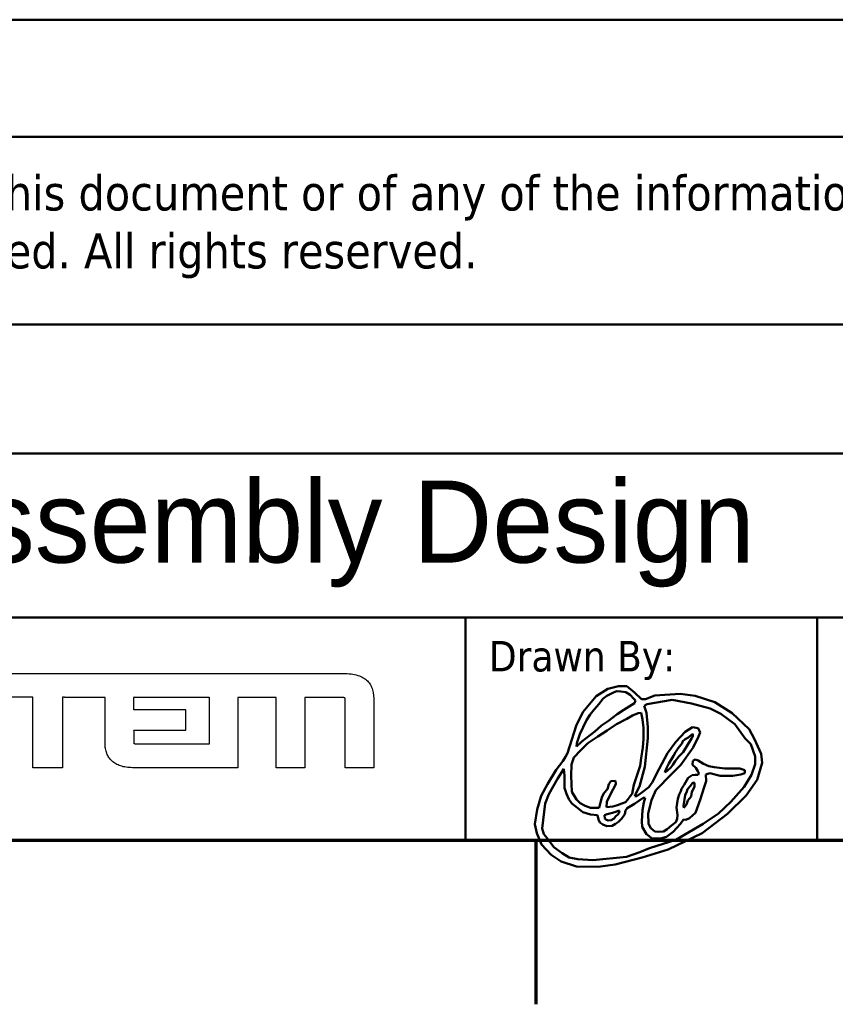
# Model space of a CAD drawing. Header units: millimetres. Extents: x -8 to 1688, y -8 to 1196.
# Tile 19 of 28: x 1312 to 1451, y 4 to 172. Entities that reach past the tile are written whole.
import ezdxf

# ---------------------------------------------------------------- set-up
doc = ezdxf.new("R2010")
doc.units = ezdxf.units.MM
doc.header["$LTSCALE"] = 4
for name, color, linetype, lineweight in [('Bordo (ISO)', 7, 'Continuous', 70), ('Geometria schizzo (ISO)', 7, 'Continuous', 25), ('Titolo (ISO)', 7, 'Continuous', 50), ('Visibile (ISO)', 7, 'Continuous', 50)]:
    doc.layers.add(name, color=color, linetype=linetype, lineweight=lineweight)
doc.styles.add('Stile testo106', font='tahoma.ttf')
doc.styles.add('Stile testo39', font='tahoma.ttf')
doc.styles.add('Stile testo96', font='tahomabd.ttf')
doc.styles.add('Stile testo97', font='txt')
doc.styles.add('Testo nota (ISO)', font='tahoma.ttf')

# ---------------------------------------------------------------- blocks, each defined once
blk = doc.blocks.new('Bordi adel')
at = {"layer": 'Bordo (ISO)'}
for p, q in [((8, 8), (412, 8)), ((350, 8), (350, 1))]:
    blk.add_line(p, q, dxfattribs=at)
blk = doc.blocks.new('Cartigli ADEL system')
at = {"layer": 'Geometria schizzo (ISO)'}
for p, q in [((143.432, 99.447), (143.432, 99.967)), ((143.474, 99.997), (146.641, 99.997)), ((146.641, 99.997), (146.641, 97.991)), ((145.644, 99.447), (143.432, 99.447)), ((145.644, 98.58), (145.644, 99.447)), ((143.433, 98.58), (145.644, 98.58)), ((146.641, 97.991), (143.548, 97.991))]:
    blk.add_line(p, q, dxfattribs=at)
for points, knots in [([(137.366, 101.004), (137.38, 101.004), (137.436, 101.004), (137.56, 101.004), (137.76, 101.004), (138.032, 101.004), (138.369, 101.004), (138.935, 101.004), (139.765, 101.004), (140.885, 101.004), (142.601, 101.004), (144.857, 101.004), (147.112, 101.004), (148.829, 101.004), (149.948, 101.004), (150.778, 101.004), (151.344, 101.004), (151.681, 101.004), (151.953, 101.004), (152.153, 101.004), (152.277, 101.004), (152.449, 101.004), (152.678, 100.994), (152.971, 100.935), (153.208, 100.836), (153.392, 100.695), (153.524, 100.517), (153.644, 100.225), (153.655, 99.982), (153.663, 99.813)], [-1.703172, -1.703172, -1.703172, -1.703172, -1.698874, -1.686347, -1.66614, -1.6388, -1.604877, -1.564919, -1.469093, -1.355711, -1.229162, -0.954119, -0.679077, -0.552528, -0.439146, -0.34332, -0.303362, -0.269439, -0.242099, -0.221891, -0.209364, -0.205067, -0.170133, -0.140863, -0.115917, -0.093655, -0.07228, -0.050187, 0, 0, 0, 0]), ([(139.123, 99.986), (139.121, 99.986), (139.115, 99.986), (139.101, 99.986), (139.078, 99.986), (139.047, 99.986), (139.008, 99.986), (138.962, 99.986), (138.911, 99.986), (138.831, 99.986), (138.72, 99.986), (138.524, 99.986), (138.266, 99.986), (138.008, 99.986), (137.811, 99.986), (137.701, 99.986), (137.621, 99.986), (137.569, 99.986), (137.524, 99.986), (137.485, 99.986), (137.454, 99.986), (137.431, 99.986), (137.417, 99.986), (137.411, 99.986), (137.409, 99.986)], [-0.171381, -0.171381, -0.171381, -0.171381, -0.1708894, -0.1694563, -0.1671446, -0.164017, -0.1601362, -0.1555651, -0.1503663, -0.1446027, -0.131632, -0.117155, -0.0856905, -0.054226, -0.039749, -0.0267783, -0.0210147, -0.0158159, -0.0112448, -0.007364, -0.0042364, -0.0019247, -0.0004916, 0, 0, 0, 0]), ([(139.123, 96.985), (139.123, 96.987), (139.123, 96.999), (139.123, 97.023), (139.123, 97.064), (139.123, 97.118), (139.123, 97.186), (139.123, 97.265), (139.123, 97.356), (139.123, 97.496), (139.123, 97.69), (139.123, 98.033), (139.123, 98.485), (139.123, 98.937), (139.123, 99.281), (139.123, 99.475), (139.123, 99.615), (139.123, 99.706), (139.123, 99.785), (139.123, 99.853), (139.123, 99.907), (139.123, 99.947), (139.123, 99.972), (139.123, 99.983), (139.123, 99.986)], [-0.3001661, -0.3001661, -0.3001661, -0.3001661, -0.299305, -0.2967951, -0.2927462, -0.2872683, -0.2804713, -0.2724652, -0.2633598, -0.2532651, -0.2305475, -0.2051916, -0.150083, -0.0949744, -0.0696186, -0.0469009, -0.0368063, -0.0277009, -0.0196947, -0.0128978, -0.0074199, -0.003371, -0.0008611, 0, 0, 0, 0]), ([(140.391, 99.986), (140.391, 99.983), (140.391, 99.972), (140.391, 99.947), (140.391, 99.907), (140.391, 99.853), (140.391, 99.785), (140.391, 99.706), (140.391, 99.615), (140.391, 99.475), (140.391, 99.281), (140.391, 98.937), (140.391, 98.485), (140.391, 98.033), (140.391, 97.69), (140.391, 97.496), (140.391, 97.356), (140.391, 97.265), (140.391, 97.186), (140.391, 97.118), (140.391, 97.064), (140.391, 97.023), (140.391, 96.999), (140.391, 96.987), (140.391, 96.985)], [-0.3001661, -0.3001661, -0.3001661, -0.3001661, -0.299305, -0.2967951, -0.2927462, -0.2872683, -0.2804713, -0.2724652, -0.2633598, -0.2532651, -0.2305475, -0.2051916, -0.150083, -0.0949744, -0.0696186, -0.0469009, -0.0368063, -0.0277009, -0.0196947, -0.0128978, -0.0074199, -0.003371, -0.0008611, 0, 0, 0, 0]), ([(142.198, 99.973), (142.197, 99.973), (142.19, 99.973), (142.175, 99.973), (142.151, 99.973), (142.118, 99.973), (142.077, 99.974), (142.029, 99.974), (141.975, 99.975), (141.891, 99.975), (141.774, 99.976), (141.567, 99.978), (141.295, 99.98), (141.022, 99.982), (140.815, 99.983), (140.698, 99.984), (140.614, 99.985), (140.56, 99.985), (140.512, 99.985), (140.471, 99.986), (140.438, 99.986), (140.414, 99.986), (140.399, 99.986), (140.392, 99.986), (140.391, 99.986)], [-0.180776, -0.180776, -0.180776, -0.180776, -0.1802574, -0.1787458, -0.1763074, -0.1730083, -0.1689148, -0.1640931, -0.1586093, -0.1525298, -0.138848, -0.1235773, -0.090388, -0.0571987, -0.041928, -0.0282463, -0.0221667, -0.0166829, -0.0118612, -0.0077677, -0.0044686, -0.0020302, -0.0005186, 0, 0, 0, 0]), ([(142.198, 98.016), (142.198, 98.018), (142.198, 98.025), (142.198, 98.041), (142.198, 98.067), (142.198, 98.103), (142.198, 98.147), (142.198, 98.199), (142.198, 98.258), (142.198, 98.349), (142.198, 98.475), (142.198, 98.7), (142.198, 98.994), (142.198, 99.289), (142.198, 99.513), (142.198, 99.64), (142.198, 99.731), (142.198, 99.79), (142.198, 99.842), (142.198, 99.886), (142.198, 99.921), (142.198, 99.948), (142.198, 99.964), (142.198, 99.971), (142.198, 99.973)], [-0.1957158, -0.1957158, -0.1957158, -0.1957158, -0.1951543, -0.1935178, -0.1908778, -0.1873061, -0.1828743, -0.1776541, -0.1717172, -0.1651352, -0.1503227, -0.1337901, -0.0978579, -0.0619257, -0.0453931, -0.0305806, -0.0239986, -0.0180617, -0.0128415, -0.0084097, -0.0048379, -0.002198, -0.0005614, 0, 0, 0, 0]), ([(143.432, 99.967), (143.432, 99.969), (143.432, 99.971), (143.433, 99.974), (143.433, 99.977), (143.433, 99.98), (143.433, 99.983), (143.433, 99.985), (143.434, 99.988), (143.434, 99.99), (143.434, 99.992), (143.435, 99.994), (143.435, 99.995), (143.435, 99.997), (143.435, 99.998), (143.436, 99.999), (143.436, 100), (143.436, 100.001), (143.436, 100.001)], [-0.003382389, -0.003382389, -0.003382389, -0.003382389, -0.003029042, -0.002696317, -0.002383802, -0.0020911, -0.001817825, -0.001563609, -0.001328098, -0.001110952, -0.00091185, -0.000730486, -0.000566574, -0.000419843, -0.000290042, -0.000176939, -0.000080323, 0, 0, 0, 0]), ([(143.436, 100.001), (143.437, 100.001), (143.437, 100.001), (143.438, 100.001), (143.439, 100.001), (143.44, 100.001), (143.441, 100.001), (143.443, 100), (143.445, 100), (143.446, 100), (143.449, 99.999), (143.451, 99.999), (143.454, 99.998), (143.457, 99.998), (143.461, 99.998), (143.464, 99.998), (143.467, 99.997), (143.469, 99.997), (143.471, 99.997), (143.473, 99.997), (143.474, 99.997)], [-0.003782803, -0.003782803, -0.003782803, -0.003782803, -0.003694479, -0.003603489, -0.003504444, -0.003393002, -0.003265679, -0.003119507, -0.002951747, -0.00275971, -0.002540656, -0.002291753, -0.002010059, -0.001692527, -0.001336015, -0.000937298, -0.000721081, -0.000493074, -0.000252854, 0, 0, 0, 0]), ([(147.861, 99.975), (147.861, 99.972), (147.861, 99.961), (147.861, 99.937), (147.861, 99.897), (147.861, 99.842), (147.861, 99.775), (147.861, 99.696), (147.861, 99.605), (147.861, 99.466), (147.861, 99.273), (147.861, 98.93), (147.861, 98.48), (147.861, 98.03), (147.861, 97.687), (147.861, 97.494), (147.861, 97.355), (147.861, 97.264), (147.861, 97.185), (147.861, 97.117), (147.861, 97.063), (147.861, 97.023), (147.861, 96.999), (147.861, 96.987), (147.861, 96.985)], [-0.2990696, -0.2990696, -0.2990696, -0.2990696, -0.2982117, -0.2957109, -0.2916768, -0.2862189, -0.2794468, -0.2714699, -0.2623978, -0.25234, -0.2297053, -0.2044421, -0.1495348, -0.0946275, -0.0693643, -0.0467296, -0.0366718, -0.0275997, -0.0196228, -0.0128506, -0.0073928, -0.0033587, -0.0008579, 0, 0, 0, 0]), ([(149.426, 99.975), (149.424, 99.975), (149.418, 99.975), (149.406, 99.975), (149.385, 99.975), (149.356, 99.975), (149.321, 99.975), (149.28, 99.975), (149.232, 99.975), (149.159, 99.975), (149.058, 99.975), (148.879, 99.975), (148.644, 99.975), (148.408, 99.975), (148.229, 99.975), (148.128, 99.975), (148.055, 99.975), (148.008, 99.975), (147.966, 99.975), (147.931, 99.975), (147.903, 99.975), (147.882, 99.975), (147.869, 99.975), (147.863, 99.975), (147.861, 99.975)], [-0.1564408, -0.1564408, -0.1564408, -0.1564408, -0.1559921, -0.1546839, -0.1525737, -0.1497188, -0.1461763, -0.1420037, -0.1372581, -0.131997, -0.120157, -0.106942, -0.0782204, -0.0494989, -0.0362839, -0.0244439, -0.0191827, -0.0144372, -0.0102645, -0.0067221, -0.0038671, -0.0017569, -0.0004488, 0, 0, 0, 0]), ([(149.494, 99.972), (149.491, 99.972), (149.487, 99.973), (149.48, 99.973), (149.472, 99.974), (149.464, 99.974), (149.455, 99.975), (149.446, 99.975), (149.436, 99.975), (149.429, 99.975), (149.426, 99.975)], [-0.006788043, -0.006788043, -0.006788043, -0.006788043, -0.00613124, -0.005422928, -0.004661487, -0.003845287, -0.00297269, -0.002042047, -0.001051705, 0, 0, 0, 0]), ([(149.494, 96.985), (149.494, 96.987), (149.494, 96.999), (149.494, 97.023), (149.494, 97.063), (149.494, 97.117), (149.494, 97.185), (149.494, 97.264), (149.494, 97.354), (149.494, 97.493), (149.494, 97.686), (149.494, 98.029), (149.494, 98.478), (149.494, 98.928), (149.494, 99.27), (149.494, 99.463), (149.494, 99.602), (149.494, 99.693), (149.494, 99.772), (149.494, 99.839), (149.494, 99.894), (149.494, 99.933), (149.494, 99.958), (149.494, 99.969), (149.494, 99.972)], [-0.2987537, -0.2987537, -0.2987537, -0.2987537, -0.2978967, -0.2953986, -0.2913688, -0.2859167, -0.2791517, -0.2711832, -0.2621207, -0.2520735, -0.2294627, -0.2042262, -0.1493769, -0.0945275, -0.069291, -0.0466803, -0.0366331, -0.0275705, -0.0196021, -0.0128371, -0.007385, -0.0033551, -0.000857, 0, 0, 0, 0]), ([(150.715, 99.975), (150.715, 99.972), (150.715, 99.961), (150.715, 99.937), (150.715, 99.897), (150.715, 99.842), (150.715, 99.775), (150.715, 99.696), (150.715, 99.605), (150.715, 99.466), (150.715, 99.273), (150.715, 98.93), (150.715, 98.48), (150.715, 98.03), (150.715, 97.687), (150.715, 97.494), (150.715, 97.355), (150.715, 97.264), (150.715, 97.185), (150.715, 97.117), (150.715, 97.063), (150.715, 97.023), (150.715, 96.999), (150.715, 96.987), (150.715, 96.985)], [-0.2990696, -0.2990696, -0.2990696, -0.2990696, -0.2982117, -0.2957109, -0.2916768, -0.2862189, -0.2794468, -0.2714699, -0.2623978, -0.25234, -0.2297053, -0.2044421, -0.1495348, -0.0946275, -0.0693643, -0.0467296, -0.0366718, -0.0275997, -0.0196228, -0.0128506, -0.0073928, -0.0033587, -0.0008579, 0, 0, 0, 0]), ([(152.3, 99.975), (152.298, 99.975), (152.292, 99.975), (152.279, 99.975), (152.258, 99.975), (152.229, 99.975), (152.193, 99.975), (152.151, 99.975), (152.104, 99.975), (152.03, 99.975), (151.927, 99.975), (151.746, 99.975), (151.507, 99.975), (151.269, 99.975), (151.087, 99.975), (150.985, 99.975), (150.911, 99.975), (150.863, 99.975), (150.821, 99.975), (150.785, 99.975), (150.757, 99.975), (150.735, 99.975), (150.722, 99.975), (150.716, 99.975), (150.715, 99.975)], [-0.1584759, -0.1584759, -0.1584759, -0.1584759, -0.1580213, -0.1566961, -0.1545585, -0.1516664, -0.1480778, -0.1438509, -0.1390436, -0.133714, -0.12172, -0.1083331, -0.0792379, -0.0501428, -0.0367559, -0.0247619, -0.0194323, -0.014625, -0.010398, -0.0068095, -0.0039174, -0.0017798, -0.0004546, 0, 0, 0, 0]), ([(152.425, 99.965), (152.421, 99.966), (152.414, 99.967), (152.405, 99.969), (152.397, 99.97), (152.39, 99.971), (152.383, 99.972), (152.375, 99.972), (152.368, 99.973), (152.359, 99.974), (152.35, 99.974), (152.341, 99.974), (152.331, 99.975), (152.321, 99.975), (152.311, 99.975), (152.303, 99.975), (152.3, 99.975)], [-0.01255916, -0.01255916, -0.01255916, -0.01255916, -0.011541, -0.01038275, -0.00974834, -0.00907563, -0.00836353, -0.00761093, -0.00681674, -0.00597984, -0.00509915, -0.00417356, -0.00320195, -0.00218323, -0.00111628, 0, 0, 0, 0]), ([(152.436, 99.912), (152.436, 99.914), (152.436, 99.916), (152.436, 99.92), (152.436, 99.923), (152.436, 99.926), (152.435, 99.929), (152.435, 99.932), (152.435, 99.935), (152.434, 99.938), (152.434, 99.942), (152.433, 99.946), (152.432, 99.949), (152.431, 99.952), (152.43, 99.955), (152.429, 99.957), (152.428, 99.959), (152.427, 99.961), (152.426, 99.962), (152.426, 99.963), (152.425, 99.964), (152.425, 99.965), (152.425, 99.965)], [-0.005468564, -0.005468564, -0.005468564, -0.005468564, -0.005091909, -0.004734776, -0.004396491, -0.00407638, -0.003773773, -0.003488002, -0.003218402, -0.002964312, -0.002500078, -0.002090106, -0.001729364, -0.001413, -0.001136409, -0.000895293, -0.000685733, -0.000504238, -0.000347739, -0.00021348, -0.000098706, 0, 0, 0, 0]), ([(152.436, 96.985), (152.436, 96.987), (152.436, 96.998), (152.436, 97.022), (152.436, 97.062), (152.436, 97.115), (152.436, 97.181), (152.436, 97.258), (152.436, 97.347), (152.436, 97.483), (152.436, 97.672), (152.436, 98.008), (152.436, 98.448), (152.436, 98.889), (152.436, 99.225), (152.436, 99.414), (152.436, 99.55), (152.436, 99.639), (152.436, 99.716), (152.436, 99.782), (152.436, 99.835), (152.436, 99.875), (152.436, 99.899), (152.436, 99.91), (152.436, 99.912)], [-0.292784, -0.292784, -0.292784, -0.292784, -0.2919441, -0.2894959, -0.2855466, -0.2802034, -0.2735736, -0.2657644, -0.2568829, -0.2470365, -0.2248775, -0.2001453, -0.146392, -0.0926387, -0.0679064, -0.0457475, -0.0359011, -0.0270196, -0.0192104, -0.0125806, -0.0072374, -0.0032881, -0.0008399, 0, 0, 0, 0]), ([(153.663, 99.813), (153.663, 99.811), (153.663, 99.8), (153.663, 99.777), (153.663, 99.739), (153.663, 99.688), (153.663, 99.624), (153.663, 99.549), (153.663, 99.463), (153.663, 99.332), (153.663, 99.149), (153.663, 98.825), (153.663, 98.399), (153.663, 97.973), (153.663, 97.649), (153.663, 97.466), (153.663, 97.335), (153.663, 97.249), (153.663, 97.174), (153.663, 97.11), (153.663, 97.059), (153.663, 97.021), (153.663, 96.998), (153.663, 96.987), (153.663, 96.985)], [-0.2828885, -0.2828885, -0.2828885, -0.2828885, -0.282077, -0.2797116, -0.2758958, -0.2707332, -0.2643274, -0.2567821, -0.2482009, -0.2386872, -0.2172772, -0.1933808, -0.1414443, -0.0895077, -0.0656114, -0.0442013, -0.0346877, -0.0261064, -0.0185611, -0.0121554, -0.0069928, -0.003177, -0.0008115, 0, 0, 0, 0]), ([(143.436, 98.001), (143.436, 98.001), (143.436, 98.003), (143.436, 98.008), (143.436, 98.016), (143.436, 98.026), (143.436, 98.039), (143.436, 98.055), (143.435, 98.072), (143.435, 98.099), (143.435, 98.137), (143.435, 98.203), (143.435, 98.29), (143.434, 98.377), (143.434, 98.444), (143.434, 98.481), (143.434, 98.508), (143.434, 98.526), (143.434, 98.541), (143.434, 98.554), (143.434, 98.564), (143.433, 98.572), (143.433, 98.577), (143.433, 98.579), (143.433, 98.58)], [-0.05792014, -0.05792014, -0.05792014, -0.05792014, -0.05775398, -0.05726967, -0.05648839, -0.05543138, -0.05411983, -0.05257497, -0.05081799, -0.04887011, -0.04448651, -0.03959384, -0.02896007, -0.01832629, -0.01343363, -0.00905002, -0.00710215, -0.00534517, -0.0038003, -0.00248876, -0.00143174, -0.00065047, -0.00016615, 0, 0, 0, 0]), ([(143.372, 96.985), (143.325, 96.985), (143.233, 96.987), (143.1, 97.002), (142.976, 97.026), (142.861, 97.058), (142.755, 97.1), (142.658, 97.149), (142.57, 97.207), (142.492, 97.272), (142.422, 97.344), (142.362, 97.423), (142.312, 97.508), (142.27, 97.599), (142.238, 97.696), (142.215, 97.799), (142.201, 97.906), (142.199, 97.979), (142.198, 98.016)], [-0.1769311, -0.1769311, -0.1769311, -0.1769311, -0.162741, -0.1493888, -0.1367987, -0.1248882, -0.1135685, -0.1027448, -0.0923168, -0.0821808, -0.0722321, -0.0623672, -0.0524876, -0.0425018, -0.0323273, -0.0218918, -0.0111333, 0, 0, 0, 0]), ([(143.548, 97.991), (143.545, 97.991), (143.539, 97.991), (143.529, 97.992), (143.52, 97.992), (143.512, 97.992), (143.504, 97.992), (143.496, 97.993), (143.488, 97.993), (143.481, 97.994), (143.474, 97.995), (143.466, 97.996), (143.456, 97.997), (143.446, 97.999), (143.439, 98), (143.436, 98.001)], [-0.01131929, -0.01131929, -0.01131929, -0.01131929, -0.01034177, -0.00940369, -0.00850431, -0.00764289, -0.00681869, -0.00603098, -0.00527902, -0.00456207, -0.00387941, -0.00323031, -0.00202991, -0.00095506, 0, 0, 0, 0]), ([(140.391, 96.985), (140.389, 96.985), (140.385, 96.985), (140.374, 96.985), (140.357, 96.985), (140.334, 96.985), (140.306, 96.985), (140.272, 96.985), (140.234, 96.985), (140.175, 96.985), (140.093, 96.985), (139.948, 96.985), (139.757, 96.985), (139.566, 96.985), (139.421, 96.985), (139.339, 96.985), (139.28, 96.985), (139.241, 96.985), (139.208, 96.985), (139.179, 96.985), (139.156, 96.985), (139.139, 96.985), (139.129, 96.985), (139.124, 96.985), (139.123, 96.985)], [-0.1267951, -0.1267951, -0.1267951, -0.1267951, -0.1264314, -0.1253712, -0.1236609, -0.1213469, -0.1184758, -0.1150938, -0.1112476, -0.1069834, -0.0973871, -0.0866764, -0.0633976, -0.0401188, -0.0294081, -0.0198117, -0.0155476, -0.0117013, -0.0083194, -0.0054482, -0.0031343, -0.001424, -0.0003637, 0, 0, 0, 0]), ([(146.641, 96.985), (146.638, 96.985), (146.626, 96.985), (146.599, 96.985), (146.555, 96.985), (146.496, 96.985), (146.422, 96.985), (146.335, 96.985), (146.237, 96.985), (146.084, 96.985), (145.873, 96.985), (145.499, 96.985), (145.006, 96.985), (144.514, 96.985), (144.14, 96.985), (143.929, 96.985), (143.776, 96.985), (143.678, 96.985), (143.591, 96.985), (143.517, 96.985), (143.458, 96.985), (143.414, 96.985), (143.387, 96.985), (143.375, 96.985), (143.372, 96.985)], [-0.3269013, -0.3269013, -0.3269013, -0.3269013, -0.3259636, -0.3232301, -0.3188206, -0.3128548, -0.3054524, -0.2967332, -0.2868168, -0.275823, -0.2510819, -0.2234677, -0.1634507, -0.1034336, -0.0758194, -0.0510783, -0.0400845, -0.0301681, -0.0214489, -0.0140465, -0.0080808, -0.0036713, -0.0009378, 0, 0, 0, 0]), ([(146.905, 96.985), (146.905, 96.985), (146.904, 96.985), (146.901, 96.985), (146.898, 96.985), (146.893, 96.985), (146.887, 96.985), (146.88, 96.985), (146.872, 96.985), (146.86, 96.985), (146.843, 96.985), (146.813, 96.985), (146.773, 96.985), (146.733, 96.985), (146.703, 96.985), (146.686, 96.985), (146.674, 96.985), (146.666, 96.985), (146.659, 96.985), (146.653, 96.985), (146.648, 96.985), (146.644, 96.985), (146.642, 96.985), (146.641, 96.985), (146.641, 96.985)], [-0.02638332, -0.02638332, -0.02638332, -0.02638332, -0.02630763, -0.02608702, -0.02573114, -0.02524966, -0.02465223, -0.02394853, -0.0231482, -0.02226092, -0.02026414, -0.01803547, -0.01319166, -0.00834785, -0.00611918, -0.00412239, -0.00323511, -0.00243479, -0.00173108, -0.00113366, -0.00065218, -0.0002963, -0.00007568, 0, 0, 0, 0]), ([(147.861, 96.985), (147.861, 96.985), (147.857, 96.985), (147.849, 96.985), (147.836, 96.985), (147.819, 96.985), (147.797, 96.985), (147.772, 96.985), (147.743, 96.985), (147.699, 96.985), (147.637, 96.985), (147.527, 96.985), (147.383, 96.985), (147.239, 96.985), (147.13, 96.985), (147.068, 96.985), (147.023, 96.985), (146.994, 96.985), (146.969, 96.985), (146.947, 96.985), (146.93, 96.985), (146.917, 96.985), (146.909, 96.985), (146.906, 96.985), (146.905, 96.985)], [-0.09566039, -0.09566039, -0.09566039, -0.09566039, -0.09538598, -0.09458608, -0.09329574, -0.09154999, -0.08938385, -0.08683236, -0.08393055, -0.08071346, -0.07347353, -0.06539285, -0.0478302, -0.03026755, -0.02218686, -0.01494694, -0.01172984, -0.00882803, -0.00627655, -0.00411041, -0.00236465, -0.00107431, -0.00027442, 0, 0, 0, 0]), ([(150.715, 96.985), (150.714, 96.985), (150.709, 96.985), (150.699, 96.985), (150.683, 96.985), (150.661, 96.985), (150.633, 96.985), (150.601, 96.985), (150.564, 96.985), (150.507, 96.985), (150.428, 96.985), (150.288, 96.985), (150.105, 96.985), (149.921, 96.985), (149.781, 96.985), (149.702, 96.985), (149.645, 96.985), (149.609, 96.985), (149.576, 96.985), (149.549, 96.985), (149.527, 96.985), (149.51, 96.985), (149.5, 96.985), (149.496, 96.985), (149.494, 96.985)], [-0.1220392, -0.1220392, -0.1220392, -0.1220392, -0.1216891, -0.1206686, -0.1190225, -0.1167953, -0.1140319, -0.1107768, -0.1070748, -0.1029706, -0.0937342, -0.0834252, -0.0610196, -0.038614, -0.028305, -0.0190686, -0.0149644, -0.0112624, -0.0080073, -0.0052439, -0.0030167, -0.0013706, -0.0003501, 0, 0, 0, 0]), ([(153.663, 96.985), (153.662, 96.985), (153.657, 96.985), (153.647, 96.985), (153.631, 96.985), (153.609, 96.985), (153.581, 96.985), (153.548, 96.985), (153.511, 96.985), (153.454, 96.985), (153.375, 96.985), (153.234, 96.985), (153.05, 96.985), (152.865, 96.985), (152.724, 96.985), (152.645, 96.985), (152.588, 96.985), (152.551, 96.985), (152.518, 96.985), (152.49, 96.985), (152.468, 96.985), (152.452, 96.985), (152.442, 96.985), (152.437, 96.985), (152.436, 96.985)], [-0.1227251, -0.1227251, -0.1227251, -0.1227251, -0.122373, -0.1213468, -0.1196914, -0.1174517, -0.1146727, -0.1113994, -0.1076766, -0.1035493, -0.094261, -0.0838941, -0.0613625, -0.038831, -0.0284641, -0.0191758, -0.0150485, -0.0113257, -0.0080523, -0.0052733, -0.0030337, -0.0013783, -0.0003521, 0, 0, 0, 0])]:
    blk.add_open_spline(points, degree=3, knots=knots, dxfattribs=at)
at = {"layer": 'Titolo (ISO)'}
for p, q in [((102.567, 128.891), (222.567, 128.891)), ((102.567, 128.891), (202.567, 128.891)), ((202.567, 123.891), (102.567, 123.891)), ((102.567, 123.891), (177.567, 123.891)), ((177.567, 115.891), (102.567, 115.891)), ((102.567, 115.891), (187.567, 115.891)), ((187.567, 110.391), (102.567, 110.391)), ((102.567, 110.391), (187.567, 110.391)), ((187.567, 103.391), (102.567, 103.391)), ((172.567, 103.391), (157.567, 103.391)), ((157.567, 103.391), (157.567, 93.891)), ((187.567, 103.391), (172.567, 103.391)), ((172.567, 103.391), (172.567, 93.891)), ((172.567, 93.891), (172.567, 103.391)), ((222.567, 93.891), (102.567, 93.891)), ((157.567, 93.891), (172.567, 93.891)), ((172.567, 93.891), (187.567, 93.891))]:
    blk.add_line(p, q, dxfattribs=at)
at = {"layer": 'Titolo (ISO)', "insert": (104.567, 122.253), "char_height": 1.5, "width": 72.265, "attachment_point": 1, "line_spacing_factor": 0.987884, "style": 'Testo nota (ISO)'}
blk.add_mtext('\\fTahoma|b0|i0;\\H1.5000;Any disclosure, use or duplication of this document or of any of the information contained herein is expressly prohibited. All rights reserved.', dxfattribs=at)
at = {"layer": 'Titolo (ISO)', "insert": (158.567, 102.391), "char_height": 1.3, "attachment_point": 1, "style": 'Testo nota (ISO)'}
blk.add_mtext('\\fTahoma|b0|i0;\\H1.3000;Drawn By:', dxfattribs=at)
at = {"layer": 'Titolo (ISO)'}
for tag, p, height, style in [('Materiale_001', (124.567, 125.391), 2.5, 'Stile testo39'), ('Pagina_001', (209.567, 126.391), 1.5, 'Stile testo106'), ('Tolleranza_001', (190.067, 119.391), 1.5, 'Stile testo106'), ('Descrizione_001', (117.455, 112.334), 2.5, 'Stile testo96'), ('Revisione_001', (188.567, 111.391), 1.5, 'Stile testo106'), ('Data_001', (203.483, 111.324), 1.5, 'Stile testo106'), ('Titolo_001', (112.41, 105.734), 3.5, 'Stile testo97'), ('Scala_001', (188.339, 105.887), 1.5, 'Stile testo106'), ('N._Documento_001', (203.567, 105.891), 1.5, 'Stile testo106'), ('Disegnatore_001', (158.567, 98.391), 1.5, 'Stile testo106'), ('Verifica_001', (173.567, 98.391), 1.5, 'Stile testo106'), ('Approvazione_001', (188.567, 98.391), 1.5, 'Stile testo106'), ('File_001', (203.567, 98.391), 1.5, 'Stile testo106')]:
    blk.add_attdef(tag, p, '', height=height, dxfattribs=dict(at, style=style))

msp = doc.modelspace()

# ---------------------------------------------------------------- linework, layer by layer
at = {"layer": 'Visibile (ISO)'}
for p, q in [((1410.271, 56.572), (1412.27, 57.847)), ((1412.104, 56.65), (1413.131, 57.148)), ((1412.27, 57.847), (1414.099, 58.272)), ((1413.131, 57.148), (1413.765, 57.413)), ((1413.765, 57.413), (1414.475, 57.4)), ((1414.099, 58.272), (1415.503, 58.272)), ((1414.475, 57.4), (1415.352, 57.266)), ((1415.352, 57.266), (1416.058, 56.789)), ((1415.503, 58.272), (1416.842, 57.21)), ((1416.842, 57.21), (1418.012, 56.041)), ((1408.024, 53.844), (1410.271, 56.572)), ((1410.795, 55.28), (1411.403, 56.12)), ((1411.403, 56.12), (1412.104, 56.65)), ((1416.058, 56.789), (1416.687, 56.135)), ((1416.687, 56.135), (1417, 55.817)), ((1417, 55.817), (1416.841, 55.375)), ((1418.012, 56.041), (1418.714, 56.041)), ((1418.714, 56.041), (1420.309, 56.679)), ((1419.004, 55.24), (1423.247, 55.931)), ((1420.309, 56.679), (1424.629, 56.988)), ((1423.247, 55.931), (1426.568, 55.313)), ((1424.629, 56.988), (1427.166, 56.623)), ((1427.166, 56.623), (1430.499, 55.549)), ((1430.499, 55.549), (1433.495, 53.698)), ((1406.859, 51.531), (1408.024, 53.844)), ((1409.284, 53.474), (1409.939, 54.315)), ((1409.939, 54.315), (1410.795, 55.28)), ((1415.007, 54.224), (1413.886, 53.478)), ((1416.841, 55.375), (1415.007, 54.224)), ((1418.494, 54.916), (1419.004, 55.24)), ((1418.842, 53.713), (1418.494, 54.916)), ((1426.568, 55.313), (1429.707, 54.479)), ((1429.707, 54.479), (1431.544, 53.578)), ((1407.473, 50.092), (1408.646, 52.463)), ((1408.646, 52.463), (1409.284, 53.474)), ((1412.37, 52.358), (1411.205, 51.589)), ((1413.886, 53.478), (1412.37, 52.358)), ((1413.771, 51.775), (1415.527, 52.704)), ((1415.527, 52.704), (1416.491, 53.306)), ((1416.491, 53.306), (1417.438, 53.685)), ((1417.438, 53.685), (1417.954, 53.753)), ((1417.954, 53.753), (1418.176, 52.569)), ((1418.176, 52.569), (1418.332, 51.158)), ((1419.073, 51.284), (1418.842, 53.713)), ((1431.544, 53.578), (1433.919, 51.793)), ((1433.495, 53.698), (1436.366, 50.938)), ((1405.392, 46.867), (1406.859, 51.531)), ((1410.052, 50.575), (1407.821, 48.866)), ((1411.205, 51.589), (1410.052, 50.575)), ((1410.587, 49.711), (1412.171, 50.743)), ((1412.171, 50.743), (1413.771, 51.775)), ((1418.332, 51.158), (1418.378, 49.313)), ((1419.073, 49.41), (1419.073, 51.284)), ((1425.448, 50.518), (1423.846, 48.757)), ((1426.685, 51.273), (1425.448, 50.518)), ((1427.697, 51.104), (1426.685, 51.273)), ((1428.034, 50.35), (1427.697, 51.104)), ((1433.919, 51.793), (1435.718, 49.356)), ((1436.366, 50.938), (1437.308, 49.222)), ((1407.821, 48.866), (1406.921, 48.01)), ((1406.964, 48.541), (1407.473, 50.092)), ((1408.866, 48.541), (1410.587, 49.711)), ((1418.378, 49.313), (1418.268, 47.827)), ((1418.557, 44.524), (1419.073, 49.41)), ((1423.846, 48.757), (1422.426, 46.858)), ((1424.931, 48.558), (1425.003, 48.846)), ((1425.003, 48.846), (1425.475, 49.232)), ((1426.525, 49.358), (1425.093, 47.011)), ((1425.475, 49.232), (1425.914, 49.481)), ((1425.914, 49.481), (1426.268, 49.776)), ((1426.268, 49.776), (1426.759, 50.123)), ((1426.753, 49.756), (1426.525, 49.358)), ((1426.759, 50.123), (1426.753, 49.756)), ((1426.808, 47.843), (1427.719, 49.687)), ((1427.719, 49.687), (1428.034, 50.35)), ((1435.718, 49.356), (1436.665, 48.362)), ((1437.308, 49.222), (1438.402, 46.712)), ((1406.458, 46.104), (1407.626, 47.303)), ((1406.921, 48.01), (1406.964, 48.541)), ((1407.626, 47.303), (1408.866, 48.541)), ((1418.268, 47.827), (1417.949, 45.978)), ((1423.838, 47.037), (1424.255, 47.683)), ((1424.255, 47.683), (1424.931, 48.558)), ((1424.699, 44.856), (1426.808, 47.843)), ((1436.665, 48.362), (1437.416, 46.264)), ((1403.473, 43.994), (1404.605, 45.487)), ((1404.605, 45.487), (1405.048, 46.205)), ((1405.048, 46.205), (1405.392, 46.867)), ((1406.094, 44.89), (1406.458, 46.104)), ((1417.949, 45.978), (1417.805, 44.701)), ((1422.426, 46.858), (1421.007, 44.203)), ((1422.672, 45.097), (1423.482, 46.398)), ((1423.748, 45.472), (1423.373, 44.886)), ((1423.482, 46.398), (1423.838, 47.037)), ((1424.38, 46.291), (1423.748, 45.472)), ((1425.093, 47.011), (1424.38, 46.291)), ((1426.784, 45.565), (1426.732, 44.85)), ((1427.146, 45.786), (1426.784, 45.565)), ((1427.695, 45.576), (1427.146, 45.786)), ((1428.582, 45.005), (1427.695, 45.576)), ((1437.416, 46.264), (1437.399, 44.989)), ((1438.402, 46.712), (1438.61, 45.221)), ((1401.984, 41.535), (1403.473, 43.994)), ((1403.71, 42.465), (1404.753, 44.182)), ((1404.753, 44.182), (1404.858, 42.993)), ((1405.997, 42.997), (1406.094, 44.89)), ((1417.805, 44.701), (1416.716, 41.45)), ((1417.665, 41.172), (1418.557, 44.524)), ((1421.007, 44.203), (1419.862, 41.847)), ((1422.02, 43.572), (1422.246, 44.196)), ((1422.411, 43.82), (1422.02, 43.572)), ((1422.246, 44.196), (1422.672, 45.097)), ((1423.02, 44.406), (1422.411, 43.82)), ((1423.373, 44.886), (1423.02, 44.406)), ((1423.182, 43.318), (1424.699, 44.856)), ((1426.732, 44.85), (1427.308, 44.354)), ((1427.308, 44.354), (1427.63, 43.808)), ((1427.63, 43.808), (1427.812, 43.463)), ((1429.516, 44.655), (1428.582, 45.005)), ((1430.434, 44.488), (1429.516, 44.655)), ((1432.227, 44.219), (1430.434, 44.488)), ((1433.512, 44.219), (1432.227, 44.219)), ((1434.797, 44.249), (1433.512, 44.219)), ((1435.633, 43.95), (1434.797, 44.249)), ((1435.626, 43.419), (1435.633, 43.95)), ((1437.399, 44.989), (1436.795, 43.128)), ((1438.61, 45.221), (1437.753, 42.304)), ((1402.236, 39.883), (1403.71, 42.465)), ((1404.858, 42.993), (1404.858, 40.909)), ((1406.143, 40.255), (1405.997, 42.997)), ((1412.766, 42.097), (1412.462, 41.534)), ((1413.569, 42.131), (1412.766, 42.097)), ((1413.614, 41.584), (1413.569, 42.131)), ((1420.45, 40.548), (1423.182, 43.318)), ((1425.984, 42.63), (1425.306, 41.427)), ((1426.665, 43.072), (1425.984, 42.63)), ((1427.143, 43.164), (1426.665, 43.072)), ((1427.654, 43.146), (1427.143, 43.164)), ((1427.812, 43.463), (1427.654, 43.146)), ((1428.714, 41.044), (1429.034, 42.052)), ((1428.966, 43.22), (1429.67, 43.413)), ((1429.034, 42.052), (1428.966, 43.22)), ((1429.67, 43.413), (1431.411, 43.005)), ((1431.411, 43.005), (1433.584, 42.982)), ((1433.584, 42.982), (1434.962, 43.192)), ((1434.962, 43.192), (1435.626, 43.419)), ((1436.795, 43.128), (1435.503, 41.083)), ((1437.753, 42.304), (1435.889, 39.634)), ((1400.901, 39.56), (1401.984, 41.535)), ((1404.858, 40.909), (1405.231, 39.9)), ((1412.192, 40.683), (1411.575, 40.034)), ((1412.462, 41.534), (1412.192, 40.683)), ((1412.746, 39.86), (1413.184, 40.7)), ((1413.184, 40.7), (1413.614, 41.584)), ((1416.555, 40.557), (1416.403, 39.931)), ((1416.716, 41.45), (1416.555, 40.557)), ((1416.885, 39.49), (1417.206, 40.337)), ((1417.206, 40.337), (1417.665, 41.172)), ((1419.289, 41.023), (1418.099, 40.131)), ((1419.862, 41.847), (1419.289, 41.023)), ((1419.727, 38.819), (1420.45, 40.548)), ((1424.714, 40.394), (1424.467, 39.814)), ((1424.865, 40.76), (1424.714, 40.394)), ((1425.306, 41.427), (1424.865, 40.76)), ((1425.773, 40.297), (1425.884, 40.731)), ((1425.884, 40.731), (1426.357, 41.298)), ((1426.357, 41.298), (1426.782, 41.862)), ((1426.894, 40.76), (1426.572, 40.227)), ((1426.782, 41.862), (1427.067, 41.789)), ((1427.028, 41.153), (1426.894, 40.76)), ((1427.067, 41.789), (1427.028, 41.153)), ((1428.002, 38.877), (1428.714, 41.044)), ((1435.503, 41.083), (1433.278, 38.551)), ((1400.207, 37.241), (1400.901, 39.56)), ((1401.593, 38.255), (1402.236, 39.883)), ((1405.231, 39.9), (1405.636, 39.025)), ((1405.636, 39.025), (1406.126, 38.243)), ((1406.92, 38.969), (1406.143, 40.255)), ((1407.577, 38.338), (1406.92, 38.969)), ((1411.26, 39.269), (1411.003, 38.447)), ((1411.575, 40.034), (1411.26, 39.269)), ((1412.127, 38.552), (1412.746, 39.86)), ((1415.706, 38.931), (1415.303, 38.484)), ((1416.063, 39.503), (1415.706, 38.931)), ((1416.403, 39.931), (1416.063, 39.503)), ((1416.808, 38.193), (1418.289, 39.228)), ((1417.229, 39.49), (1416.885, 39.49)), ((1418.099, 40.131), (1417.229, 39.49)), ((1418.289, 39.228), (1418.624, 39.228)), ((1418.624, 39.228), (1418.433, 38.416)), ((1419.167, 36.537), (1419.727, 38.819)), ((1424.187, 39.061), (1423.993, 37.588)), ((1424.467, 39.814), (1424.187, 39.061)), ((1425.19, 37.911), (1425.349, 38.967)), ((1425.349, 38.967), (1425.472, 39.701)), ((1425.472, 39.701), (1425.773, 40.297)), ((1425.928, 38.782), (1425.716, 38.076)), ((1426.478, 39.465), (1425.928, 38.782)), ((1426.572, 40.227), (1426.478, 39.465)), ((1427.223, 36.653), (1428.002, 38.877)), ((1435.889, 39.634), (1432.683, 36.526)), ((1399.823, 34.739), (1400.207, 37.241)), ((1401.069, 33.975), (1401.593, 38.255)), ((1406.126, 38.243), (1406.88, 37.669)), ((1406.88, 37.669), (1407.99, 36.806)), ((1408.423, 37.857), (1407.577, 38.338)), ((1409.33, 37.521), (1408.423, 37.857)), ((1410.816, 37.547), (1409.33, 37.521)), ((1411.003, 38.447), (1410.816, 37.547)), ((1412.022, 37.644), (1412.127, 38.552)), ((1413.104, 37.76), (1412.022, 37.644)), ((1413.9, 37.957), (1413.104, 37.76)), ((1413.634, 36.837), (1414.011, 37.028)), ((1414.651, 38.243), (1413.9, 37.957)), ((1414.011, 37.028), (1414.254, 37.028)), ((1414.254, 37.028), (1414.184, 36.69)), ((1415.303, 38.484), (1414.651, 38.243)), ((1415.2, 36.446), (1415.304, 37.054)), ((1415.304, 37.054), (1415.556, 37.47)), ((1415.556, 37.47), (1416.808, 38.193)), ((1418.178, 37.143), (1418.05, 35.248)), ((1418.433, 38.416), (1418.178, 37.143)), ((1423.993, 37.588), (1424.165, 36.324)), ((1425.237, 37.526), (1425.19, 37.911)), ((1425.716, 38.076), (1425.237, 37.526)), ((1433.278, 38.551), (1431.174, 36.55)), ((1407.99, 36.806), (1409.33, 36.393)), ((1409.33, 36.393), (1410.531, 36.258)), ((1410.531, 36.258), (1410.686, 35.53)), ((1410.686, 35.53), (1410.902, 35.044)), ((1411.706, 36.288), (1412.159, 36.441)), ((1411.764, 35.701), (1411.706, 36.288)), ((1411.949, 35.529), (1411.764, 35.701)), ((1412.332, 35.344), (1411.949, 35.529)), ((1412.159, 36.441), (1413.092, 36.658)), ((1412.862, 35.439), (1412.332, 35.344)), ((1413.36, 35.695), (1412.862, 35.439)), ((1413.092, 36.658), (1413.634, 36.837)), ((1413.609, 36.02), (1413.36, 35.695)), ((1413.986, 36.384), (1413.609, 36.02)), ((1414.184, 36.69), (1413.986, 36.384)), ((1414.08, 35.154), (1414.645, 35.7)), ((1414.645, 35.7), (1415.2, 36.446)), ((1419.209, 34.791), (1419.167, 36.537)), ((1424.112, 35.638), (1423.852, 35.058)), ((1424.165, 36.324), (1424.112, 35.638)), ((1424.66, 34.803), (1425.157, 35.547)), ((1425.157, 35.547), (1425.564, 35.48)), ((1425.564, 35.48), (1426.196, 35.773)), ((1426.196, 35.773), (1427.223, 36.653)), ((1432.683, 36.526), (1428.353, 33.225)), ((1431.174, 36.55), (1428.506, 34.782)), ((1400.162, 33.197), (1399.823, 34.739)), ((1401.376, 33.022), (1401.069, 33.975)), ((1410.902, 35.044), (1411.415, 34.7)), ((1411.415, 34.7), (1412.077, 34.397)), ((1412.077, 34.397), (1413.015, 34.451)), ((1413.015, 34.451), (1413.589, 34.815)), ((1413.589, 34.815), (1414.08, 35.154)), ((1418.05, 35.248), (1418.146, 34.262)), ((1418.146, 34.262), (1418.847, 33.004)), ((1419.63, 34.038), (1419.209, 34.791)), ((1420.317, 33.507), (1419.63, 34.038)), ((1422.38, 33.892), (1421.739, 33.457)), ((1423.12, 34.494), (1422.38, 33.892)), ((1423.852, 35.058), (1423.12, 34.494)), ((1423.411, 33.418), (1424.66, 34.803)), ((1428.506, 34.782), (1423.851, 32.091)), ((1400.987, 31.265), (1400.162, 33.197)), ((1401.924, 32.375), (1401.376, 33.022)), ((1403.041, 30.822), (1401.924, 32.375)), ((1418.847, 33.004), (1419.85, 32.319)), ((1423.851, 32.091), (1419.391, 30.624)), ((1419.85, 32.319), (1421.252, 32.288)), ((1420.954, 33.412), (1420.317, 33.507)), ((1421.739, 33.457), (1420.954, 33.412)), ((1421.252, 32.288), (1422.288, 32.558)), ((1422.288, 32.558), (1423.411, 33.418)), ((1428.353, 33.225), (1422.581, 30.436)), ((1402.611, 29.488), (1400.987, 31.265)), ((1404.497, 29.786), (1403.041, 30.822)), ((1419.391, 30.624), (1417.736, 29.962)), ((1422.581, 30.436), (1418.127, 29.041)), ((1404.338, 28.354), (1402.611, 29.488)), ((1405.689, 29.058), (1404.497, 29.786)), ((1407.167, 28.771), (1405.689, 29.058)), ((1409.727, 28.595), (1407.167, 28.771)), ((1415.439, 29.136), (1409.727, 28.595)), ((1418.127, 29.041), (1413.512, 27.86)), ((1417.736, 29.962), (1415.439, 29.136)), ((1406.916, 27.53), (1404.338, 28.354)), ((1410.625, 27.451), (1406.916, 27.53)), ((1413.512, 27.86), (1410.625, 27.451))]:
    msp.add_line(p, q, dxfattribs=at)

# ---------------------------------------------------------------- block references
at = {"xscale": 4, "yscale": 4, "zscale": 4}
msp.add_blockref('Bordi adel', (0, 0), dxfattribs=at)
ref = msp.add_blockref('Cartigli ADEL system', (757.731, -343.565), dxfattribs=dict(xscale=4, yscale=4, zscale=4))
ref.add_attrib('Titolo_001', 'Complete Assembly Design', (1207.37, 79.37), dxfattribs={"layer": 'Titolo (ISO)', "height": 14, "style": 'Stile testo97'})

doc.saveas('drawing.dxf')
